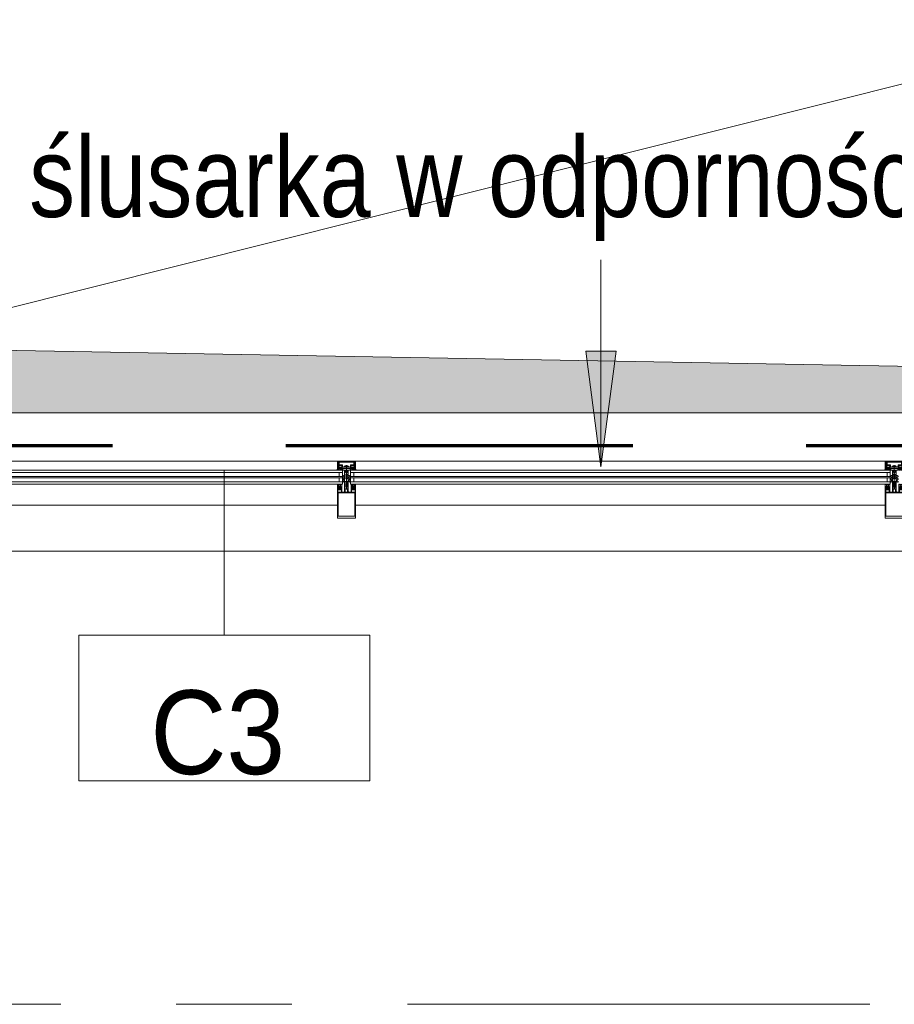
# Model space of a CAD drawing. Header units: centimetres. Extents: x -1737 to 22393, y -8842 to 3838.
# Tile 154 of 167: x 668 to 908, y 3053 to 3324. Entities that reach past the tile are written whole.
import ezdxf

# ---------------------------------------------------------------- set-up
doc = ezdxf.new("R2010")
doc.units = ezdxf.units.CM
doc.linetypes.add('Długa kreska', pattern=[142.875, 95.25, -47.625])
doc.linetypes.add('Oś', pattern=[222.25, 127, -31.75, 31.75, -31.75])
for name, color, linetype, lineweight in [('A-DETL', 90, 'Continuous', 9), ('A-DETL-GENF', 92, 'Continuous', 9), ('A-DETL-THIN', 151, 'Continuous', 9), ('A-GLAZ-CURT', 52, 'Continuous', 13), ('A-GLAZ-CWMG', 51, 'Continuous', 13), ('A-WALL', 113, 'Continuous', 13), ('A-WALL-IDEN', 211, 'Continuous', 13), ('G-ANNO-TEXT', 231, 'Continuous', 13), ('S-GRID', 1, 'Continuous', 13)]:
    doc.layers.add(name, color=color, linetype=linetype, lineweight=lineweight)
doc.styles.add('Arial Narrow_6', font='ARIALN.TTF', dxfattribs={"height": 22})
doc.styles.add('Arial_10', font='arial.ttf', dxfattribs={"width": 0.9, "height": 23})

# ---------------------------------------------------------------- blocks, each defined once
blk = doc.blocks.new('Schueco_FWS-Glazing - SI_38mm_TripGlz-2507801-3_piętro I __3_90 m_ - stan projektowany')
at = {"layer": 'A-GLAZ-CURT', "lineweight": 9}
for p, q in [((-74.15, 3.8), (74.15, 3.8)), ((-74.15, 0), (-74.15, 3.8)), ((74.15, 3.8), (74.15, 0)), ((74.15, 0), (-74.15, 0))]:
    blk.add_line(p, q, dxfattribs=at)
at = {"layer": 'A-GLAZ-CURT'}
for p, q in [((-74.15, 3.2), (74.15, 3.2)), ((-73.25, 2.1), (-73.25, 3.2)), ((73.25, 2.1), (73.25, 3.2)), ((-74.15, 2.1), (74.15, 2.1)), ((-74.15, 1.7), (74.15, 1.7)), ((-74.15, 0.6), (74.15, 0.6)), ((-73.25, 0.6), (-73.25, 1.7)), ((73.25, 0.6), (73.25, 1.7))]:
    blk.add_line(p, q, dxfattribs=at)
blk = doc.blocks.new('Rectangular Mullion - Schueco_FWS-50-SI_Tran_CovCap-20mm_Tran-55mm-2500766-3_piętro I __3_90 m_ - stan projektowany')
at = {"layer": 'A-GLAZ-CWMG', "lineweight": 9}
for p, q in [((760.38, 3202.56), (905.88, 3202.56)), ((760.38, 3200.07), (905.88, 3200.07)), ((905.88, 3190.46), (760.38, 3190.46))]:
    blk.add_line(p, q, dxfattribs=at)
blk = doc.blocks.new('Rectangular Mullion - SI_CovCap-20mm_Mull-85mm-V10-3_piętro I __3_90 m_ - stan projektowany')
at = {"layer": 'A-DETL-GENF'}
for p, q in [((-2.5, 13.05), (-2.5, 11.67)), ((-2.5, 12.2), (-2.5, 6.54)), ((2.35, 13.2), (-2.35, 13.2)), ((-2.29, 12.14), (-2.29, 6.54)), ((2.29, 12.2), (2.29, 6.54)), ((2.5, 11.67), (2.5, 13.05)), ((2.5, 12.2), (2.5, 6.54)), ((-1.26, 5.95), (-1.26, 4.74)), ((-0.5, 3.15), (-0.5, 5.85)), ((-0.32, 5.21), (-0.32, 5.95)), ((-0.27, 6), (0.27, 6)), ((0.32, 5.95), (0.32, 5.21)), ((0.5, 5.85), (0.5, 3.15)), ((1.26, 4.74), (1.26, 5.95)), ((-2.48, 3.92), (-2.35, 3.92)), ((-2.48, 3.83), (-2.48, 3.82)), ((-2.36, 3.89), (-2.42, 3.89)), ((-2.31, 3.93), (-2.09, 4.03)), ((-2.23, 4.68), (-2.29, 4.68)), ((-2.29, 4.62), (-2.16, 4.62)), ((-2.18, 5.05), (-2.26, 4.95)), ((-2.23, 4.56), (-2.26, 4.51)), ((-2.22, 5.23), (-2.12, 5.34)), ((-2.16, 4.34), (-2.16, 4.19)), ((-2.12, 4.89), (-2.12, 4.77)), ((-2.11, 4.56), (-2.11, 4.58)), ((-1.95, 4.94), (-2.07, 4.94)), ((-2.07, 4.72), (-2.04, 4.72)), ((-2.05, 4.55), (-2.07, 4.54)), ((-1.7, 4.44), (-2.06, 4.44)), ((-2.06, 4.09), (-1.7, 4.09)), ((-2.05, 5.37), (-1.71, 5.37)), ((-2.02, 4.73), (-1.92, 4.89)), ((-1.76, 5), (-2, 5)), ((-2, 4.52), (-2, 4.53)), ((-1.93, 4.52), (-1.95, 4.51)), ((-1.88, 4.5), (-1.88, 4.52)), ((-1.84, 4.89), (-1.74, 4.73)), ((-1.84, 3.9), (-1.8, 3.81)), ((-1.82, 4.52), (-1.83, 4.51)), ((-1.69, 4.94), (-1.81, 4.94)), ((-1.76, 4.52), (-1.77, 4.53)), ((-1.74, 3.81), (-1.7, 3.9)), ((-1.72, 4.72), (-1.69, 4.72)), ((-1.7, 4.56), (-1.71, 4.54)), ((-1.65, 4.57), (-1.66, 4.57)), ((-1.64, 5.34), (-1.54, 5.23)), ((-1.64, 4.77), (-1.64, 4.89)), ((-1.62, 3.9), (-1.58, 3.81)), ((-1.6, 4.19), (-1.6, 4.34)), ((-1.5, 4.95), (-1.58, 5.05)), ((-1.46, 4.68), (-1.53, 4.68)), ((-1.52, 3.81), (-1.48, 3.9)), ((-1.4, 3.9), (-1.36, 3.81)), ((-0.78, 2.94), (-1.04, 3.09)), ((-0.91, 3.31), (-0.53, 3.08)), ((-0.75, 2.57), (-0.75, 2.9)), ((-0.5, 3.04), (-0.5, 1.52)), ((-0.35, 3.1), (-0.45, 3.1)), ((0.27, 5.16), (-0.27, 5.16)), ((-0.21, 3.93), (-0.19, 3.94)), ((-0.19, 3.9), (-0.21, 3.91)), ((-0.18, 3.96), (-0.18, 4.1)), ((-0.08, 4.27), (-0.05, 4.29)), ((0, 5.33), (0, -1.39)), ((0.07, 4.27), (0.05, 4.29)), ((0.17, 3.96), (0.17, 4.1)), ((0.21, 3.93), (0.18, 3.94)), ((0.18, 3.9), (0.21, 3.91)), ((0.45, 3.1), (0.35, 3.1)), ((0.5, 3.04), (0.5, 1.52)), ((0.91, 3.31), (0.52, 3.08)), ((0.75, 2.57), (0.75, 2.9)), ((0.77, 2.94), (1.04, 3.09)), ((1.4, 3.9), (1.36, 3.81)), ((1.46, 4.68), (1.53, 4.68)), ((1.52, 3.81), (1.48, 3.9)), ((1.5, 4.95), (1.58, 5.05)), ((1.54, 5.23), (1.64, 5.34)), ((1.62, 3.9), (1.58, 3.81)), ((1.6, 4.19), (1.6, 4.34)), ((1.64, 4.77), (1.64, 4.89)), ((1.65, 4.57), (1.66, 4.57)), ((1.69, 4.94), (1.81, 4.94)), ((1.72, 4.72), (1.69, 4.72)), ((1.7, 4.56), (1.71, 4.54)), ((1.7, 4.44), (2.06, 4.44)), ((2.06, 4.09), (1.7, 4.09)), ((1.74, 3.81), (1.7, 3.9)), ((1.71, 5.37), (2.05, 5.37)), ((1.84, 4.89), (1.74, 4.73)), ((1.76, 5), (2, 5)), ((1.76, 4.52), (1.77, 4.53)), ((1.84, 3.9), (1.8, 3.81)), ((1.82, 4.52), (1.83, 4.51)), ((1.88, 4.5), (1.88, 4.52)), ((2.02, 4.73), (1.92, 4.89)), ((1.93, 4.52), (1.95, 4.51)), ((1.95, 4.94), (2.07, 4.94)), ((2, 4.52), (2, 4.53)), ((2.07, 4.72), (2.04, 4.72)), ((2.05, 4.55), (2.07, 4.54)), ((2.31, 3.93), (2.09, 4.03)), ((2.11, 4.56), (2.11, 4.58)), ((2.12, 5.34), (2.22, 5.23)), ((2.12, 4.89), (2.12, 4.77)), ((2.29, 4.62), (2.16, 4.62)), ((2.16, 4.34), (2.16, 4.19)), ((2.18, 5.05), (2.26, 4.95)), ((2.23, 4.68), (2.29, 4.68)), ((2.23, 4.56), (2.26, 4.51)), ((2.48, 3.92), (2.35, 3.92)), ((2.35, 3.89), (2.42, 3.89)), ((2.48, 3.83), (2.48, 3.82)), ((-0.78, 2.21), (-1.04, 2.36)), ((-0.76, 1.48), (-1.04, 1.64)), ((-0.91, 2.58), (-0.83, 2.53)), ((-0.91, 1.85), (-0.83, 1.8)), ((-0.75, 1.85), (-0.75, 2.17)), ((-0.55, 1.47), (-0.74, 1.47)), ((-0.3, 0.5), (-0.3, 0.29)), ((0.3, 0.5), (0.3, 0.29)), ((0.55, 1.47), (0.74, 1.47)), ((0.75, 1.85), (0.75, 2.17)), ((0.76, 1.48), (1.04, 1.64)), ((0.77, 2.21), (1.04, 2.36)), ((0.91, 2.58), (0.82, 2.53)), ((0.91, 1.85), (0.82, 1.8)), ((-2.6, 0), (-2.69, 0)), ((2.35, -2.5), (-2.35, -2.5)), ((-2.34, -1.03), (-2.15, -1.46)), ((-2.32, -1.59), (-2.04, -1.59)), ((-2.18, -0.02), (-2.26, -0.17)), ((2.13, -2.19), (-2.14, -2.19)), ((-2.06, -1.25), (-2.13, -1.09)), ((-2.13, -2.34), (2.12, -2.34)), ((-2.07, -0.1), (-2.12, -0.02)), ((-2.1, -1.49), (-1.14, -1.49)), ((-1.88, -0.42), (-2.01, -0.42)), ((-2.01, -0.48), (-1.95, -0.48)), ((-1.96, -0.02), (-2, -0.1)), ((-1.98, -0.31), (-1.95, -0.36)), ((-1.98, -0.75), (-1.9, -0.85)), ((-1.34, -1.31), (-1.96, -1.31)), ((-1.85, -0.1), (-1.9, -0.02)), ((-1.84, -0.69), (-1.84, -0.57)), ((-1.83, -0.38), (-1.83, -0.36)), ((-1.74, -0.02), (-1.79, -0.1)), ((-1.79, -0.34), (-1.77, -0.35)), ((-1.79, -0.52), (-1.76, -0.52)), ((-1.67, -0.74), (-1.79, -0.74)), ((-1.74, -0.54), (-1.64, -0.7)), ((-1.72, -0.33), (-1.72, -0.32)), ((-1.72, -0.8), (-1.48, -0.8)), ((-1.63, -0.1), (-1.68, -0.02)), ((-1.67, -0.31), (-1.65, -0.32)), ((-1.6, -0.32), (-1.6, -0.3)), ((-1.52, -0.02), (-1.57, -0.1)), ((-1.56, -0.7), (-1.46, -0.54)), ((-1.55, -0.31), (-1.54, -0.32)), ((-1.41, -0.74), (-1.53, -0.74)), ((-1.49, -0.33), (-1.48, -0.32)), ((-1.41, -0.1), (-1.46, -0.02)), ((-1.44, -0.52), (-1.41, -0.52)), ((-1.43, -0.34), (-1.42, -0.36)), ((-1.38, -0.37), (-1.37, -0.37)), ((-1.36, -0.57), (-1.36, -0.69)), ((-1.3, -0.02), (-1.35, -0.1)), ((-1.3, -0.85), (-1.22, -0.75)), ((-1.25, -0.48), (-1.18, -0.48)), ((-1.2, -0.1), (-1.24, -0.02)), ((-1.07, -0.02), (-1.12, -0.1)), ((-1.09, -1.45), (-0.98, -0.84)), ((-0.95, -0.82), (-0.03, -0.82)), ((0.41, -1.04), (-0.41, -1.04)), ((-0.22, -1.18), (0.23, -1.18)), ((0.02, -0.82), (0.95, -0.82)), ((0.98, -0.84), (1.09, -1.45)), ((1.07, -0.02), (1.12, -0.1)), ((1.14, -1.49), (2.1, -1.49)), ((1.25, -0.48), (1.18, -0.48)), ((1.2, -0.1), (1.24, -0.02)), ((1.3, -0.85), (1.22, -0.75)), ((1.3, -0.02), (1.35, -0.1)), ((1.96, -1.31), (1.34, -1.31)), ((1.36, -0.57), (1.36, -0.69)), ((1.38, -0.37), (1.37, -0.37)), ((1.41, -0.1), (1.46, -0.02)), ((1.44, -0.52), (1.41, -0.52)), ((1.41, -0.74), (1.53, -0.74)), ((1.43, -0.34), (1.42, -0.36)), ((1.56, -0.7), (1.46, -0.54)), ((1.49, -0.33), (1.48, -0.32)), ((1.72, -0.8), (1.48, -0.8)), ((1.52, -0.02), (1.57, -0.1)), ((1.55, -0.31), (1.54, -0.32)), ((1.6, -0.32), (1.6, -0.3)), ((1.63, -0.1), (1.68, -0.02)), ((1.74, -0.54), (1.64, -0.7)), ((1.67, -0.31), (1.65, -0.32)), ((1.67, -0.74), (1.79, -0.74)), ((1.72, -0.33), (1.72, -0.32)), ((1.74, -0.02), (1.79, -0.1)), ((1.79, -0.52), (1.76, -0.52)), ((1.79, -0.34), (1.77, -0.35)), ((1.83, -0.38), (1.83, -0.36)), ((1.84, -0.69), (1.84, -0.57)), ((1.85, -0.1), (1.9, -0.02)), ((1.88, -0.42), (2.01, -0.42)), ((1.98, -0.75), (1.9, -0.85)), ((1.98, -0.31), (1.95, -0.36)), ((2.01, -0.48), (1.95, -0.48)), ((1.96, -0.02), (2, -0.1)), ((2.04, -1.59), (2.32, -1.59)), ((2.13, -1.09), (2.06, -1.25)), ((2.07, -0.1), (2.12, -0.02)), ((2.15, -1.46), (2.34, -1.03)), ((2.18, -0.02), (2.26, -0.17)), ((2.6, 0), (2.69, 0))]:
    blk.add_line(p, q, dxfattribs=at)
at = {"layer": 'A-DETL-GENF', "flags": 128}
for points in [[(2.29, 11.67), (2.29, 12.62), (-2.29, 12.62), (-2.29, 11.67)], [(-1.91, 5.11), (-2.35, 5.11), (-2.35, 4.84), (-2.23, 4.84), (-2.23, 4.78), (-2.31, 4.7), (-2.5, 4.7), (-2.5, 6.38), (-2.5, 6.7)], [(-1.91, 6), (-2.35, 6), (-2.35, 5.43), (-2.23, 5.43), (-2.23, 5.37), (-2.29, 5.31)], [(2.29, 6.7), (2.29, 6.38), (2.29, 6.23), (1.12, 6.23), (-1.12, 6.23), (-2.29, 6.23), (-2.29, 6.38), (-2.29, 6.7)], [(-1.47, 5.31), (-1.53, 5.37), (-1.53, 5.43), (-1.41, 5.43), (-1.41, 6), (-1.86, 6)], [(-0.65, 6), (-1.12, 6), (-1.21, 6)], [(1.21, 6), (1.12, 6), (0.65, 6)], [(1.85, 6), (1.41, 6), (1.41, 5.43), (1.53, 5.43), (1.53, 5.37), (1.47, 5.31)], [(2.5, 6.7), (2.5, 6.38), (2.5, 4.7), (2.31, 4.7), (2.23, 4.78), (2.23, 4.84), (2.35, 4.84), (2.35, 5.11), (1.9, 5.11)], [(2.29, 5.31), (2.23, 5.37), (2.23, 5.43), (2.35, 5.43), (2.35, 6), (1.9, 6)], [(-2.35, 4.68), (-2.5, 4.68), (-2.5, 3.94)], [(-2.25, 4.91), (-2.2, 4.88), (-2.2, 4.87)], [(-1.31, 4.69), (-1.44, 4.69), (-1.53, 4.78), (-1.53, 4.84), (-1.41, 4.84), (-1.41, 5.11), (-1.86, 5.11)], [(-1.6, 4.62), (-1.47, 4.61), (-1.6, 4.61), (-1.6, 4.59)], [(-1.56, 4.87), (-1.56, 4.88), (-1.51, 4.91)], [(-1.3, 3.81), (-1.26, 3.89), (-1.26, 4.68), (-1.4, 4.68)], [(-0.2, 0.11), (-0.2, 0), (-0.5, 0), (-0.5, 3.07), (-0.18, 3.07), (-0.18, 3.88)], [(-0.26, 0.58), (0, 0.8), (0, 1.1), (-0.2, 1.1), (-0.2, 1.3), (-0.1, 1.3), (-0.1, 1.47), (-0.2, 1.47), (-0.2, 1.67), (0, 1.67), (0, 1.83), (-0.2, 1.83), (-0.2, 2.03), (-0.1, 2.03), (-0.1, 2.2), (-0.2, 2.2), (-0.2, 2.4), (0, 2.4), (0, 4.3), (0, 2.4), (0.2, 2.4), (0.2, 2.2), (0.1, 2.2), (0.1, 2.03), (0.2, 2.03), (0.2, 1.83), (0, 1.83), (0, 1.67), (0.2, 1.67), (0.2, 1.47), (0.1, 1.47), (0.1, 1.3), (0.2, 1.3), (0.2, 1.1), (0, 1.1), (0, 0.8), (0.26, 0.58)], [(-0.09, 4.88), (-0.2, 4.68), (-0.2, 4.58), (-0.25, 4.55), (-0.2, 4.53), (-0.2, 4.4), (-0.25, 4.37), (-0.2, 4.35), (-0.2, 4.22), (-0.25, 4.19), (-0.2, 4.17), (-0.2, 4.04), (-0.25, 4.01), (-0.2, 3.99), (-0.2, 3.86), (-0.25, 3.83), (-0.2, 3.81), (-0.2, 3.68), (-0.25, 3.65), (-0.2, 3.63), (-0.2, 3.5), (-0.25, 3.47), (-0.2, 3.45), (-0.2, 3.32), (-0.25, 3.29), (-0.25, 3.2)], [(0.25, 3.2), (0.2, 3.23), (0.2, 3.35), (0.25, 3.38), (0.2, 3.41), (0.2, 3.53), (0.25, 3.56), (0.2, 3.59), (0.2, 3.71), (0.25, 3.74), (0.2, 3.77), (0.2, 3.89), (0.25, 3.92), (0.2, 3.95), (0.2, 4.07), (0.25, 4.1), (0.2, 4.13), (0.2, 4.25), (0.25, 4.28), (0.2, 4.31), (0.2, 4.43), (0.25, 4.46), (0.2, 4.49), (0.2, 4.68), (0.09, 4.88)], [(0.2, 0.11), (0.2, 0), (0.5, 0), (0.5, 3.07), (0.17, 3.07), (0.17, 3.88)], [(1.3, 3.81), (1.26, 3.89), (1.26, 4.68), (1.4, 4.68)], [(1.85, 5.11), (1.41, 5.11), (1.41, 4.84), (1.53, 4.84), (1.53, 4.78), (1.44, 4.69), (1.31, 4.69)], [(1.6, 4.62), (1.47, 4.61), (1.6, 4.61), (1.6, 4.59)], [(1.56, 4.87), (1.56, 4.88), (1.51, 4.91)], [(2.25, 4.91), (2.2, 4.88), (2.2, 4.87)], [(2.35, 4.68), (2.5, 4.68), (2.5, 3.94)], [(-2.5, -2.35), (-2.5, -0.5), (-2.39, -0.5), (-2.27, -0.86)], [(-2.48, -0.21), (-2.48, -0.48), (-2.07, -0.48)], [(-2.34, -1), (-2.34, -1.11), (-2.37, -1.22), (-2.37, -1.54)], [(-1.99, -1.64), (-1.99, -1.99), (-2.12, -1.99), (-2.12, -1.72), (-2.37, -1.72), (-2.37, -2.35), (2.37, -2.35), (2.37, -1.72), (2.12, -1.72), (2.12, -1.99), (1.99, -1.99), (1.99, -1.64)], [(-2.06, -0.93), (-2.14, -0.64), (-1.95, -0.64), (-1.95, -0.58), (-2.03, -0.5), (-2.35, -0.5), (-2.25, -0.87)], [(-2.18, -2.14), (-2.18, -1.78), (-2.32, -1.78), (-2.32, -2.14)], [(-1.92, -0.67), (-1.92, -0.68), (-1.97, -0.71)], [(-1.2, -0.42), (-1.32, -0.42), (-1.32, -0.39), (-1.19, -0.41)], [(-1.23, -0.71), (-1.28, -0.68), (-1.28, -0.67)], [(1.24, -1.23), (1.14, -0.64), (1.25, -0.64), (1.25, -0.58), (1.17, -0.5), (-1.17, -0.5), (-1.25, -0.58), (-1.25, -0.64), (-1.14, -0.64), (-1.24, -1.23)], [(-1.12, -0.48), (-0.98, -0.48), (-0.98, -0.09), (-1.02, -0.02)], [(0.52, -0.97), (0.54, -0.82), (-0.54, -0.82), (-0.52, -0.97)], [(1.12, -0.48), (0.98, -0.48), (0.98, -0.09), (1.02, -0.02)], [(1.2, -0.42), (1.32, -0.42), (1.32, -0.39), (1.19, -0.41)], [(1.23, -0.71), (1.28, -0.68), (1.28, -0.67)], [(1.92, -0.67), (1.92, -0.68), (1.97, -0.71)], [(2.25, -0.87), (2.35, -0.5), (2.03, -0.5), (1.95, -0.58), (1.95, -0.64), (2.14, -0.64), (2.06, -0.93)], [(2.48, -0.21), (2.48, -0.48), (2.07, -0.48)], [(2.33, -2.14), (2.33, -1.78), (2.19, -1.78), (2.19, -2.14)], [(2.27, -0.86), (2.39, -0.5), (2.5, -0.5), (2.5, -2.35)], [(2.37, -1.54), (2.37, -1.22), (2.34, -1.11), (2.34, -1)]]:
    blk.add_lwpolyline(points, dxfattribs=at)
for points in [[(0.97, 0), (-0.97, 0), (-0.97, -0.04), (0.97, -0.04)], [(0.97, -0.04), (-0.97, -0.04), (-0.97, -0.49), (0.97, -0.49)]]:
    blk.add_lwpolyline(points, close=True, dxfattribs=at)
at = {"layer": 'A-DETL-GENF'}
for centre, radius, start, end in [((-2.35, 13.05), 0.15, 90, 180), ((2.35, 13.05), 0.15, 360, 90), ((-1.88, 5.99), 0.0256, 12.6804, 167.3196), ((-1.21, 5.95), 0.05, 90, 180), ((-0.65, 5.85), 0.15, 360, 90), ((-0.27, 5.95), 0.05, 90, 180), ((0.27, 5.95), 0.05, 0, 90), ((0.65, 5.85), 0.15, 90, 180), ((1.21, 5.95), 0.05, 0, 90), ((1.88, 5.99), 0.0256, 12.6804, 167.3196), ((-2.48, 3.94), 0.02, 180.0061, 269.9938), ((-2.42, 3.83), 0.06, 89.9876, 180.0101), ((-2.46, 3.82), 0.02, 179.9598, 270.0205), ((-2.39, 4.87), 1.07, 270.0066, 296.658), ((-2.29, 4.55), 0.065, 89.9978, 269.9978), ((-2.36, 4.52), 0.63, 269.9981, 298.0699), ((-2.32, 4.68), 0.03, 179.9978, 359.9978), ((-2.35, 4.02), 0.1, 270.0023, 293.9916), ((-2.26, 5.27), 0.05, 135, 315), ((-2.29, 4.53), 0.04, 269.9978, 330.004), ((-2.24, 4.93), 0.03, 140.0081, 239.9928), ((-2.23, 4.71), 0.03, 270.903, 359.9793), ((-2.14, 4.51), 0.1, 90.8249, 149.9955), ((-1.9, 4.79), 0.314, 165.4957, 194.4999), ((-2.12, 5), 0.08, 22.6134, 140.0011), ((-2.16, 4.57), 0.05, 54.9199, 89.9978), ((-2.06, 4.34), 0.1, 89.9978, 179.9978), ((-2.06, 4.19), 0.1, 179.9978, 269.9978), ((-2.14, 4.57), 0.0339, 3.0003, 90.8195), ((-1.88, 4.97), 0.44, 234.9199, 305.839), ((-2.05, 5.27), 0.1, 90, 135), ((-2.07, 4.89), 0.05, 89.9877, 180.0079), ((-2.07, 4.77), 0.05, 179.9875, 270.008), ((-2.08, 4.56), 0.0272, 183.0125, 299.9868), ((-2.08, 3.99), 0.035, 298.0726, 113.9962), ((-2.03, 4.52), 0.0316, 18.0011, 119.9907), ((-2, 5.05), 0.05, 202.6202, 269.9974), ((-2.04, 4.75), 0.03, 269.9857, 330.0042), ((-1.97, 4.53), 0.03, 197.9969, 314.9972), ((-1.95, 4.91), 0.03, 329.9953, 90.0042), ((-1.91, 4.5), 0.0316, 32.9873, 135.0068), ((-1.88, 5.1), 0.0256, 12.6804, 167.3196), ((-1.89, 3.87), 0.051, 31.8047, 116.6592), ((-1.85, 4.52), 0.03, 212.9992, 329.9975), ((-1.81, 4.91), 0.03, 89.9965, 209.9951), ((-1.79, 4.51), 0.0316, 48.0004, 149.9952), ((-1.77, 3.83), 0.03, 209.9942, 330.0014), ((-1.76, 5.05), 0.05, 269.9966, 337.3769), ((-1.74, 4.54), 0.03, 227.9949, 345.0023), ((-1.72, 4.75), 0.03, 209.9928, 270.0084), ((-1.64, 5), 0.08, 40.0008, 157.375), ((-1.71, 5.27), 0.1, 45, 90), ((-1.67, 4.55), 0.03, 63.0009, 164.9963), ((-1.7, 4.34), 0.1, 359.9978, 89.9978), ((-1.7, 4.19), 0.1, 269.9978, 359.9978), ((-1.66, 3.88), 0.041, 29.9963, 149.9993), ((-1.69, 4.89), 0.05, 0.007, 89.9886), ((-1.69, 4.77), 0.05, 270.0068, 359.9887), ((-1.63, 4.59), 0.03, 243.0068, 359.9866), ((-1.6, 4.59), 0.03, 89.9978, 125.839), ((-1.55, 3.83), 0.03, 209.9942, 330.0014), ((-1.86, 4.79), 0.314, 346.8002, 14.4808), ((-1.53, 4.71), 0.03, 166.8002, 269.9978), ((-1.5, 5.27), 0.05, 225, 45), ((-1.53, 4.93), 0.03, 299.9961, 40.0091), ((-1.48, 4.65), 0.033, 269.9978, 54.9077), ((-1.44, 3.88), 0.041, 30.003, 149.9925), ((-1.47, 4.66), 0.05, 269.9889, 352.8241), ((-1.4, 4.65), 0.03, 90.0008, 172.8093), ((-1.33, 3.83), 0.03, 209.9942, 330.0014), ((-1.31, 4.74), 0.05, 270, 0), ((-0.98, 3.2), 0.125, 60, 240), ((-0.8, 2.9), 0.05, 360, 60), ((-0.55, 3.04), 0.05, 0, 60), ((-0.45, 3.15), 0.05, 180, 270), ((-0.35, 3.2), 0.1, 270, 0), ((-0.27, 5.21), 0.05, 180, 270), ((-0.21, 3.92), 0.01, 120.0303, 239.9802), ((-0.2, 3.96), 0.02, 300.0303, 360), ((-0.2, 3.88), 0.02, 360, 59.9802), ((0.02, 4.1), 0.2, 120, 180), ((0, 4.83), 0.1, 30, 150), ((0, 4.2), 0.1, 90, 120), ((0, 4.2), 0.1, 60, 90), ((-0.03, 4.1), 0.2, 360, 60), ((0.19, 3.96), 0.02, 180, 239.9697), ((0.19, 3.88), 0.02, 120.0198, 180), ((0.2, 3.92), 0.01, 300.0198, 59.9697), ((0.35, 3.2), 0.1, 180, 270), ((0.27, 5.21), 0.05, 270, 0), ((0.45, 3.15), 0.05, 270, 360), ((0.55, 3.04), 0.05, 120, 180), ((0.8, 2.9), 0.05, 120, 180), ((0.97, 3.2), 0.125, 300, 120), ((1.31, 4.74), 0.05, 180, 270), ((1.33, 3.83), 0.03, 209.9986, 330.0058), ((1.4, 4.65), 0.03, 7.1907, 89.9992), ((1.44, 3.88), 0.041, 30.0075, 149.997), ((1.47, 4.66), 0.05, 187.1759, 270.0111), ((1.5, 5.27), 0.05, 135, 315), ((1.48, 4.65), 0.033, 125.0923, 270.0022), ((1.52, 4.93), 0.03, 139.9909, 240.0039), ((1.55, 3.83), 0.03, 209.9986, 330.0058), ((1.53, 4.71), 0.03, 270.0022, 13.1998), ((1.86, 4.79), 0.314, 165.5192, 193.1998), ((1.64, 5), 0.08, 22.625, 139.9992), ((1.6, 4.59), 0.03, 54.161, 90.0022), ((1.63, 4.59), 0.03, 180.0134, 296.9932), ((1.7, 4.34), 0.1, 90.0022, 180.0022), ((1.7, 4.19), 0.1, 180.0022, 270.0022), ((1.88, 4.97), 0.44, 234.161, 305.0801), ((1.66, 3.88), 0.041, 30.0007, 150.0037), ((1.71, 5.27), 0.1, 90, 135), ((1.69, 4.89), 0.05, 90.0114, 179.993), ((1.69, 4.77), 0.05, 180.0113, 269.9932), ((1.67, 4.55), 0.03, 15.0037, 116.9991), ((1.74, 4.54), 0.03, 194.9977, 312.0051), ((1.76, 5.05), 0.05, 202.6231, 270.0034), ((1.72, 4.75), 0.03, 269.9916, 330.0072), ((1.77, 3.83), 0.03, 209.9986, 330.0058), ((1.79, 4.51), 0.0316, 30.0048, 131.9996), ((1.81, 4.91), 0.03, 330.0049, 90.0035), ((1.85, 4.52), 0.03, 210.0025, 327.0008), ((1.89, 3.87), 0.051, 63.3408, 148.1953), ((1.88, 5.1), 0.0256, 12.6804, 167.3196), ((1.91, 4.5), 0.0316, 44.9932, 147.0127), ((2.39, 4.87), 1.07, 243.342, 269.9934), ((1.95, 4.91), 0.03, 89.9958, 210.0047), ((1.97, 4.53), 0.03, 225.0028, 342.0031), ((2, 5.05), 0.05, 270.0026, 337.3798), ((2.03, 4.52), 0.0316, 60.0093, 161.9989), ((2.04, 4.75), 0.03, 209.9958, 270.0143), ((2.12, 5), 0.08, 39.9989, 157.3866), ((2.08, 3.99), 0.035, 66.0038, 241.9274), ((2.05, 5.27), 0.1, 45, 90), ((2.06, 4.34), 0.1, 0.0022, 90.0022), ((2.06, 4.19), 0.1, 270.0022, 0.0022), ((2.35, 4.52), 0.63, 241.9301, 270.0019), ((2.07, 4.89), 0.05, 359.9921, 90.0123), ((2.07, 4.77), 0.05, 269.992, 0.0125), ((2.08, 4.56), 0.0272, 240.0132, 356.9875), ((2.14, 4.57), 0.0339, 89.1805, 176.9997), ((2.16, 4.57), 0.05, 90.0022, 125.0801), ((2.14, 4.51), 0.1, 30.0045, 89.1751), ((1.9, 4.79), 0.314, 345.5001, 14.5043), ((2.23, 4.71), 0.03, 180.0207, 269.097), ((2.26, 5.27), 0.05, 225, 45), ((2.23, 4.93), 0.03, 300.0072, 39.9919), ((2.29, 4.53), 0.04, 209.996, 270.0022), ((2.32, 4.68), 0.03, 180.0022, 0.0022), ((2.29, 4.55), 0.065, 270.0022, 90.0022), ((2.35, 4.02), 0.1, 246.0084, 269.9977), ((2.42, 3.83), 0.06, 359.9899, 90.0124), ((2.46, 3.82), 0.02, 269.9795, 0.0402), ((2.48, 3.94), 0.02, 270.0062, 359.9939), ((-0.98, 2.47), 0.125, 60, 240), ((-0.98, 1.74), 0.125, 60, 240), ((-0.8, 2.57), 0.05, 240, 360), ((-0.8, 1.85), 0.05, 240, 0), ((-0.8, 2.17), 0.05, 0, 60), ((-0.74, 1.52), 0.05, 240, 270), ((-0.55, 1.52), 0.05, 270, 360), ((-0.2, 0.5), 0.1, 130, 180), ((-0.2, 0.29), 0.1, 180, 240), ((-0.3, 0.11), 0.1, 360, 60), ((0.3, 0.11), 0.1, 120, 180), ((0.2, 0.29), 0.1, 300, 360), ((0.2, 0.5), 0.1, 0, 50), ((0.55, 1.52), 0.05, 180, 270), ((0.74, 1.52), 0.05, 270, 300), ((0.8, 2.57), 0.05, 180, 300), ((0.8, 2.17), 0.05, 120, 180), ((0.8, 1.85), 0.05, 180, 300), ((0.97, 2.47), 0.125, 300, 120), ((0.97, 1.74), 0.125, 300, 120), ((-2.69, -0.03), 0.03, 89.9022, 261.6433), ((-2.73, -0.34), 0.286, 27.5921, 81.6433), ((-2.6, -0.2), 0.2, 80.4545, 89.9022), ((-2.61, -0.29), 0.291, 25.3637, 80.4545), ((-2.35, -2.35), 0.15, 179.9938, 270.0062), ((-2.32, -1.54), 0.0512, 180.5709, 268.6482), ((-2.31, -0.14), 0.05, 205.3637, 330.1649), ((-2.29, -1.01), 0.06, 98.4417, 205), ((-2.27, -1), 0.07, 120.0064, 180), ((-2.13, -2.14), 0.2, 179.9718, 270.0352), ((-2.34, -0.88), 0.07, 300.0064, 18), ((-2.31, -0.89), 0.06, 278.4417, 15), ((-2.15, -0.03), 0.03, 30.7154, 150.1649), ((-2.14, -2.14), 0.0499, 179.8796, 270.0225), ((-2.1, -1.44), 0.05, 205, 270), ((-2.08, -1.06), 0.06, 108.8192, 205), ((-2.12, -0.95), 0.06, 288.8192, 15), ((-2.04, -0.08), 0.0417, 215.132, 324.868), ((-2.01, -0.35), 0.065, 90, 270), ((-2.04, -0.48), 0.03, 0, 180), ((-1.96, -1.21), 0.1, 205, 270), ((-2.04, -1.64), 0.05, 0, 90.0001), ((-2.01, -0.33), 0.04, 29.9937, 90), ((-1.95, -0.73), 0.03, 120.0049, 219.9897), ((-1.93, -0.03), 0.03, 30.5887, 149.5346), ((-1.86, -0.31), 0.1, 210.0023, 269.1728), ((-1.95, -0.51), 0.03, 0.0185, 89.0948), ((-1.62, -0.59), 0.314, 165.4979, 194.5021), ((-1.84, -0.8), 0.08, 219.9967, 337.3844), ((-1.88, -0.37), 0.05, 270, 305.0779), ((-1.86, -0.37), 0.0339, 269.1783, 356.9975), ((-1.82, -0.08), 0.0415, 215.012, 324.988), ((-1.6, -0.77), 0.44, 54.1588, 125.0779), ((-1.79, -0.57), 0.05, 89.9897, 180.0103), ((-1.79, -0.69), 0.05, 179.9899, 270.0101), ((-1.8, -0.36), 0.0272, 60.011, 176.9853), ((-1.75, -0.32), 0.0316, 240.007, 341.9967), ((-1.76, -0.55), 0.03, 29.9936, 90.0121), ((-1.72, -0.85), 0.05, 90.0003, 157.3776), ((-1.71, -0.03), 0.03, 30.1448, 149.5346), ((-1.69, -0.33), 0.03, 45.0005, 162.0009), ((-1.67, -0.71), 0.03, 269.9936, 30.0024), ((-1.63, -0.3), 0.0316, 224.991, 327.0104), ((-1.6, -0.08), 0.043, 217.8436, 323.8234), ((-1.57, -0.32), 0.03, 30.0003, 146.9985), ((-1.53, -0.71), 0.03, 150.0027, 270.0013), ((-1.51, -0.31), 0.0316, 210.0026, 311.9974), ((-1.49, -0.03), 0.03, 30.3449, 149.5346), ((-1.46, -0.34), 0.03, 14.9955, 132.0028), ((-1.48, -0.85), 0.05, 22.6209, 90.0012), ((-1.44, -0.55), 0.03, 89.9893, 150.005), ((-1.36, -0.8), 0.08, 202.6228, 319.9969), ((-1.39, -0.35), 0.03, 195.0015, 296.9968), ((-1.38, -0.08), 0.0419, 215.4665, 324.6999), ((-1.41, -0.57), 0.05, 0.009, 89.991), ((-1.41, -0.69), 0.05, 270.0092, 359.9908), ((-1.35, -0.39), 0.03, 0.0112, 116.991), ((-1.32, -0.39), 0.03, 234.1588, 270), ((-1.34, -1.21), 0.1, 270, 350), ((-1.27, -0.03), 0.03, 30.3446, 149.7685), ((-1.25, -0.51), 0.03, 90, 193.1975), ((-1.58, -0.59), 0.314, 345.517, 13.1975), ((-1.24, -0.73), 0.03, 319.9887, 60.0017), ((-1.16, -0.08), 0.0416, 206.9541, 331.568), ((-1.2, -0.45), 0.033, 305.0901, 90), ((-1.19, -0.46), 0.05, 7.1737, 90.0088), ((-1.12, -0.45), 0.03, 187.1885, 269.997), ((-1.14, -1.44), 0.05, 270, 350), ((-1.05, -0.03), 0.03, 29.7965, 150.132), ((-0.95, -0.85), 0.03, 90, 170), ((-0.31, -0.92), 0.22, 193.9707, 242.728), ((0, -0.29), 0.921, 243.7078, 255.8284), ((0, -0.82), 0.0256, 12.6804, 167.3196), ((0, -0.29), 0.92, 284.1683, 296.293), ((0.31, -0.92), 0.22, 297.2746, 346.0268), ((0.95, -0.85), 0.03, 10, 90), ((1.05, -0.03), 0.03, 29.868, 150.2035), ((1.14, -1.44), 0.05, 190, 270), ((1.16, -0.08), 0.0416, 208.432, 333.0459), ((1.12, -0.45), 0.03, 270.003, 352.8115), ((1.19, -0.46), 0.05, 89.9912, 172.8263), ((1.2, -0.45), 0.033, 90, 234.9099), ((1.24, -0.73), 0.03, 119.9983, 220.0113), ((1.27, -0.03), 0.03, 30.2315, 149.6554), ((1.34, -1.21), 0.1, 190, 270), ((1.25, -0.51), 0.03, 346.8025, 90), ((1.58, -0.59), 0.314, 166.8025, 194.483), ((1.36, -0.8), 0.08, 220.0031, 337.3772), ((1.35, -0.39), 0.03, 63.009, 179.9888), ((1.32, -0.39), 0.03, 270, 305.8412), ((1.6, -0.77), 0.44, 54.9221, 125.8412), ((1.38, -0.08), 0.0419, 215.3001, 324.5335), ((1.41, -0.57), 0.05, 90.009, 179.991), ((1.41, -0.69), 0.05, 180.0092, 269.9908), ((1.39, -0.35), 0.03, 243.0032, 344.9985), ((1.46, -0.34), 0.03, 47.9972, 165.0045), ((1.44, -0.55), 0.03, 29.995, 90.0107), ((1.48, -0.85), 0.05, 89.9988, 157.3791), ((1.49, -0.03), 0.03, 30.4654, 149.6551), ((1.51, -0.31), 0.0316, 228.0026, 329.9974), ((1.53, -0.71), 0.03, 269.9987, 29.9973), ((1.57, -0.32), 0.03, 33.0015, 149.9997), ((1.6, -0.08), 0.043, 216.1766, 322.1564), ((1.63, -0.3), 0.0316, 212.9896, 315.009), ((1.67, -0.71), 0.03, 149.9976, 270.0064), ((1.69, -0.33), 0.03, 17.9991, 134.9995), ((1.71, -0.03), 0.03, 30.4654, 149.8552), ((1.75, -0.32), 0.0316, 198.0033, 299.993), ((1.72, -0.85), 0.05, 22.6224, 89.9997), ((1.76, -0.55), 0.03, 89.9879, 150.0064), ((1.84, -0.8), 0.08, 202.6156, 320.0033), ((1.82, -0.08), 0.0415, 215.012, 324.988), ((1.8, -0.36), 0.0272, 3.0147, 119.989), ((1.79, -0.57), 0.05, 359.9897, 90.0103), ((1.79, -0.69), 0.05, 269.9899, 0.0101), ((1.86, -0.37), 0.0339, 183.0025, 270.8217), ((1.88, -0.37), 0.05, 234.9221, 270), ((1.86, -0.31), 0.1, 270.8272, 329.9977), ((1.93, -0.03), 0.03, 30.4654, 149.4113), ((1.95, -0.51), 0.03, 90.9052, 179.9815), ((1.62, -0.59), 0.314, 345.4979, 14.5021), ((1.96, -1.21), 0.1, 270, 335), ((1.95, -0.73), 0.03, 320.0103, 59.9951), ((2.01, -0.33), 0.04, 90, 150.0063), ((2.04, -1.64), 0.05, 89.9981, 180.0017), ((2.04, -0.08), 0.0417, 215.132, 324.868), ((2.01, -0.35), 0.065, 270, 90), ((2.04, -0.48), 0.03, 0, 180), ((2.12, -0.95), 0.06, 165, 251.1808), ((2.08, -1.06), 0.06, 335, 71.1808), ((2.1, -1.44), 0.05, 270, 335), ((2.15, -0.03), 0.03, 29.8351, 149.2846), ((2.12, -2.14), 0.2, 270.0295, 359.9723), ((2.13, -2.14), 0.0501, 270.0875, 359.9336), ((2.31, -0.89), 0.06, 165, 261.5583), ((2.31, -0.14), 0.05, 209.8351, 334.6363), ((2.34, -0.88), 0.07, 162, 239.9983), ((2.27, -1), 0.07, 0, 59.9983), ((2.29, -1.01), 0.06, 335, 81.5583), ((2.32, -1.54), 0.0498, 269.8262, 0.1735), ((2.61, -0.29), 0.291, 99.5455, 154.6363), ((2.35, -2.35), 0.15, 270.0494, 359.9506), ((2.73, -0.34), 0.286, 98.3567, 152.4079), ((2.6, -0.2), 0.2, 90.0978, 99.5455), ((2.69, -0.03), 0.03, 278.3567, 90.0978)]:
    blk.add_arc(centre, radius, start, end, dxfattribs=at)
blk = doc.blocks.new('Schueco_FWS-Glazing - SI_38mm_TripGlz-2507996-3_piętro I __3_90 m_ - stan projektowany')
at = {"layer": 'A-GLAZ-CURT', "lineweight": 9}
for p, q in [((-72.4, 3.8), (72.4, 3.8)), ((-72.4, 0), (-72.4, 3.8)), ((72.4, 3.8), (72.4, 0)), ((72.4, 0), (-72.4, 0))]:
    blk.add_line(p, q, dxfattribs=at)
at = {"layer": 'A-GLAZ-CURT'}
for p, q in [((-72.4, 3.2), (72.4, 3.2)), ((-71.5, 2.1), (-71.5, 3.2)), ((71.5, 2.1), (71.5, 3.2)), ((-72.4, 2.1), (72.4, 2.1)), ((-72.4, 1.7), (72.4, 1.7)), ((-72.4, 0.6), (72.4, 0.6)), ((-71.5, 0.6), (-71.5, 1.7)), ((71.5, 0.6), (71.5, 1.7))]:
    blk.add_line(p, q, dxfattribs=at)
blk = doc.blocks.new('Rectangular Mullion - Schueco_FWS-50-SI_Tran_CovCap-20mm_Tran-55mm-2507772-3_piętro I __3_90 m_ - stan projektowany')
at = {"layer": 'A-GLAZ-CWMG', "lineweight": 9}
for p, q in [((613.38, 3202.56), (755.38, 3202.56)), ((613.38, 3200.07), (755.38, 3200.07)), ((755.38, 3190.46), (613.38, 3190.46))]:
    blk.add_line(p, q, dxfattribs=at)
blk = doc.blocks.new('ET sciana_AT7 - 10mm-2270614-3_piętro I __3_90 m_ - stan projektowany')
at = {"layer": 'A-WALL-IDEN'}
for p, q in [((-0.4, 0.196875), (0.4, 0.196875)), ((-0.4, -0.203125), (-0.4, 0.196875)), ((0.4, 0.196875), (0.4, -0.203125)), ((-0.4, -0.203125), (0.4, -0.203125))]:
    blk.add_line(p, q, dxfattribs=at)

msp = doc.modelspace()

# ---------------------------------------------------------------- hatches: boundary and pattern name
at = {"layer": 'A-DETL-GENF'}
msp.add_hatch(color=7, dxfattribs=at).paths.add_polyline_path([(1261.75, 3215.83), (1641.38, 3215.83), (622.03, 3233.71), (607.38, 3511.33), (607.38, 3215.83), (1234.38, 3215.83)], flags=0)
at = {"layer": 'G-ANNO-TEXT'}
msp.add_hatch(color=170, dxfattribs=at).paths.add_polyline_path([(827.8, 3200.99), (831.98, 3232.74), (823.62, 3232.74)], flags=0)

# ---------------------------------------------------------------- linework, layer by layer
at = {"layer": 'A-DETL', "linetype": 'Długa kreska', "lineweight": 70}
msp.add_line((598.38, 3206.83), (1658.38, 3206.83), dxfattribs=at)
at = {"layer": 'A-DETL-THIN'}
for p, q in [((1734.94, 3513.33), (622.03, 3233.71)), ((1641.38, 3215.83), (622.03, 3233.71)), ((607.38, 3215.83), (1641.38, 3215.83))]:
    msp.add_line(p, q, dxfattribs=at)
at = {"layer": 'A-WALL'}
msp.add_line((1167.38, 3177.83), (608.38, 3177.83), dxfattribs=at)
at = {"layer": 'A-WALL-IDEN'}
msp.add_line((724.31, 3200.06), (724.31, 3154.75), dxfattribs=at)
at = {"layer": 'G-ANNO-TEXT', "color": 170}
for p, q in [((827.8, 3200.99), (827.8, 3257.85)), ((831.98, 3232.74), (823.62, 3232.74)), ((823.62, 3232.74), (827.8, 3200.99)), ((827.8, 3200.99), (831.98, 3232.74))]:
    msp.add_line(p, q, dxfattribs=at)
at = {"layer": 'S-GRID', "linetype": 'Oś'}
msp.add_line((-1225.62, 3053.33), (1897.1, 3053.33), dxfattribs=at)

# ---------------------------------------------------------------- block references
at = {"layer": 'A-GLAZ-CURT', "lineweight": 9, "rotation": 180}
for name, p in [('Schueco_FWS-Glazing - SI_38mm_TripGlz-2507996-3_piętro I __3_90 m_ - stan projektowany', (684.38, 3200.06)), ('Schueco_FWS-Glazing - SI_38mm_TripGlz-2507801-3_piętro I __3_90 m_ - stan projektowany', (833.13, 3200.06))]:
    msp.add_blockref(name, p, dxfattribs=at)
at = {"layer": 'A-GLAZ-CWMG', "lineweight": 9}
for name in ['Rectangular Mullion - Schueco_FWS-50-SI_Tran_CovCap-20mm_Tran-55mm-2507772-3_piętro I __3_90 m_ - stan projektowany', 'Rectangular Mullion - Schueco_FWS-50-SI_Tran_CovCap-20mm_Tran-55mm-2500766-3_piętro I __3_90 m_ - stan projektowany']:
    msp.add_blockref(name, (0, 0), dxfattribs=at)
at = {"layer": 'A-GLAZ-CWMG', "lineweight": 9, "rotation": 180}
for p in [(757.88, 3200.06), (908.38, 3200.06)]:
    msp.add_blockref('Rectangular Mullion - SI_CovCap-20mm_Mull-85mm-V10-3_piętro I __3_90 m_ - stan projektowany', p, dxfattribs=at)
at = {"layer": 'A-WALL-IDEN', "xscale": 99.99999999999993, "yscale": 99.99999999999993, "zscale": 99.99999999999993}
msp.add_blockref('ET sciana_AT7 - 10mm-2270614-3_piętro I __3_90 m_ - stan projektowany', (724.31, 3135.06), dxfattribs=at)

# ---------------------------------------------------------------- texts
at = {"layer": 'A-WALL-IDEN', "insert": (722.5, 3127.91), "char_height": 23, "width": 37.53, "attachment_point": 5, "line_spacing_factor": 0.936439, "style": 'Arial_10'}
msp.add_mtext('\\pxqc,t4.96957,9.93913,14.9087,19.87826,24.84783,29.81739,34.78696,39.75652,44.72609,49.69565,54.66522,59.63478,64.60435,69.57391,74.54348,79.51304,84.48261,89.45217,94.42174,99.3913,104.36087,109.33043,114.3,119.26957,124.23913,129.2087,134.17826,139.14783,144.11739,149.08696,154.05652,159.02609;{C3}', dxfattribs=at)
at = {"layer": 'G-ANNO-TEXT', "color": 7, "insert": (670.7, 3291.62), "char_height": 22, "width": 317.342, "attachment_point": 1, "line_spacing_factor": 0.949189, "style": 'Arial Narrow_6'}
msp.add_mtext('\\pt127.00006,253.9999,380.99996,508.00002,635.00008,761.99992,888.99998,1016.00004,1143.0001,1269.99994,1397,1524.00006,1650.9999,1777.99996,1905.00002,2032.00008,2158.99992,2285.99998,2413.00004,2540.0001,2666.99994,2794,2921.00006,3047.9999,3174.99996,3302.00002,3429.00008,3555.99992,3682.99998,3810.00004,3937.0001,4063.99994;ślusarka w odporności EI120', dxfattribs=at)

doc.saveas('drawing.dxf')
